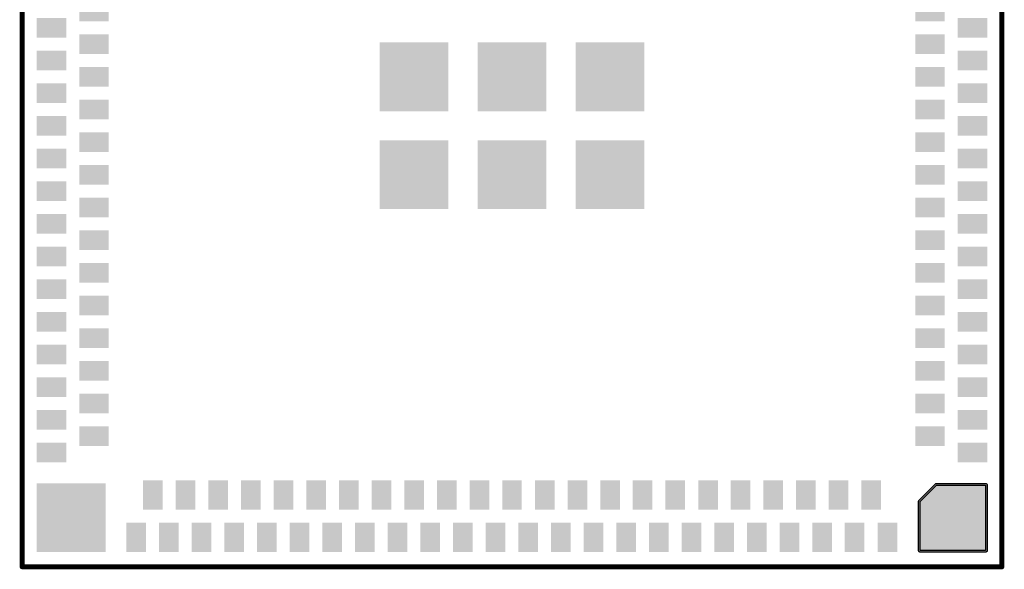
# Model space of a CAD drawing. Header units: inches. Extents: x 1.76 to 2.95, y 2.68 to 3.97.
# Tile 1 of 2: x 1.76 to 2.95, y 2.68 to 3.34. Entities that reach past the tile are written whole.
import ezdxf

# ---------------------------------------------------------------- set-up
doc = ezdxf.new("R2010")
doc.units = ezdxf.units.IN
doc.header["$MEASUREMENT"] = 0
for name, color, linetype in [('Keep-Out Layer', 6, 'Continuous'), ('Top Layer', 1, 'Continuous'), ('Top Overlay', 2, 'Continuous'), ('Top Paste', 8, 'Continuous'), ('Top Solder', 216, 'Continuous')]:
    doc.layers.add(name, color=color, linetype=linetype)

# ---------------------------------------------------------------- blocks, each defined once
blk = doc.blocks.new('MODULE_SU60_SOMC_1')
at = {"layer": 'Top Layer'}
for points in [[(-0.0689, 0.5394), (-0.0689, 0.5709), (-0.0492, 0.5709), (-0.0492, 0.5394)], [(-0.0295, 0.5394), (-0.0295, 0.5709), (-0.0098, 0.5709), (-0.0098, 0.5394)], [(0.0098, 0.5394), (0.0098, 0.5709), (0.0295, 0.5709), (0.0295, 0.5394)], [(0.0492, 0.5394), (0.0492, 0.5709), (0.0689, 0.5709), (0.0689, 0.5394)], [(0.0886, 0.5394), (0.0886, 0.5709), (0.1083, 0.5709), (0.1083, 0.5394)], [(0.128, 0.5394), (0.128, 0.5709), (0.1476, 0.5709), (0.1476, 0.5394)], [(0.1673, 0.5394), (0.1673, 0.5709), (0.187, 0.5709), (0.187, 0.5394)], [(0.2067, 0.5394), (0.2067, 0.5709), (0.2264, 0.5709), (0.2264, 0.5394)], [(0.2461, 0.5394), (0.2461, 0.5709), (0.2657, 0.5709), (0.2657, 0.5394)], [(0.2854, 0.5394), (0.2854, 0.5709), (0.3051, 0.5709), (0.3051, 0.5394)], [(0.3248, 0.5394), (0.3248, 0.5709), (0.3445, 0.5709), (0.3445, 0.5394)], [(0.3642, 0.5394), (0.3642, 0.5709), (0.3839, 0.5709), (0.3839, 0.5394)], [(0.4035, 0.5394), (0.4035, 0.5709), (0.4232, 0.5709), (0.4232, 0.5394)], [(0.4429, 0.5394), (0.4429, 0.5709), (0.4626, 0.5709), (0.4626, 0.5394)], [(0.5709, 0.4921), (0.5118, 0.4921), (0.4921, 0.5118), (0.4921, 0.5709), (0.5709, 0.5709)], [(-0.0492, 0.4882), (-0.0492, 0.5197), (-0.0295, 0.5197), (-0.0295, 0.4882)], [(-0.0098, 0.4882), (-0.0098, 0.5197), (0.0098, 0.5197), (0.0098, 0.4882)], [(0.0295, 0.4882), (0.0295, 0.5197), (0.0492, 0.5197), (0.0492, 0.4882)], [(0.0689, 0.4882), (0.0689, 0.5197), (0.0886, 0.5197), (0.0886, 0.4882)], [(0.1083, 0.4882), (0.1083, 0.5197), (0.128, 0.5197), (0.128, 0.4882)], [(0.1476, 0.4882), (0.1476, 0.5197), (0.1673, 0.5197), (0.1673, 0.4882)], [(0.187, 0.4882), (0.187, 0.5197), (0.2067, 0.5197), (0.2067, 0.4882)], [(0.2264, 0.4882), (0.2264, 0.5197), (0.2461, 0.5197), (0.2461, 0.4882)], [(0.2657, 0.4882), (0.2657, 0.5197), (0.2854, 0.5197), (0.2854, 0.4882)], [(0.3051, 0.4882), (0.3051, 0.5197), (0.3248, 0.5197), (0.3248, 0.4882)], [(0.3445, 0.4882), (0.3445, 0.5197), (0.3642, 0.5197), (0.3642, 0.4882)], [(0.3839, 0.4882), (0.3839, 0.5197), (0.4035, 0.5197), (0.4035, 0.4882)], [(0.4232, 0.4882), (0.4232, 0.5197), (0.4429, 0.5197), (0.4429, 0.4882)], [(0.5394, 0.4623), (0.5709, 0.4623), (0.5709, 0.4426), (0.5394, 0.4426)], [(0.4882, 0.4429), (0.5197, 0.4429), (0.5197, 0.4232), (0.4882, 0.4232)], [(0.5394, 0.4229), (0.5709, 0.4229), (0.5709, 0.4032), (0.5394, 0.4032)], [(0.4882, 0.4035), (0.5197, 0.4035), (0.5197, 0.3839), (0.4882, 0.3839)], [(0.5394, 0.3836), (0.5709, 0.3836), (0.5709, 0.3639), (0.5394, 0.3639)], [(0.4882, 0.3642), (0.5197, 0.3642), (0.5197, 0.3445), (0.4882, 0.3445)], [(0.5394, 0.3442), (0.5709, 0.3442), (0.5709, 0.3245), (0.5394, 0.3245)], [(0.4882, 0.3248), (0.5197, 0.3248), (0.5197, 0.3051), (0.4882, 0.3051)], [(0.5394, 0.3048), (0.5709, 0.3048), (0.5709, 0.2851), (0.5394, 0.2851)], [(0.4882, 0.2854), (0.5197, 0.2854), (0.5197, 0.2657), (0.4882, 0.2657)], [(0.5394, 0.2654), (0.5709, 0.2654), (0.5709, 0.2458), (0.5394, 0.2458)], [(0.4882, 0.2461), (0.5197, 0.2461), (0.5197, 0.2264), (0.4882, 0.2264)], [(0.5394, 0.2261), (0.5709, 0.2261), (0.5709, 0.2064), (0.5394, 0.2064)], [(0.4882, 0.2067), (0.5197, 0.2067), (0.5197, 0.187), (0.4882, 0.187)], [(0.5394, 0.1867), (0.5709, 0.1867), (0.5709, 0.167), (0.5394, 0.167)], [(0.4882, 0.1673), (0.5197, 0.1673), (0.5197, 0.1476), (0.4882, 0.1476)], [(-0.0394, 0.1575), (0.0394, 0.1575), (0.0394, 0.0787), (-0.0394, 0.0787)], [(0.0787, 0.1575), (0.1575, 0.1575), (0.1575, 0.0787), (0.0787, 0.0787)], [(0.5394, 0.1473), (0.5709, 0.1473), (0.5709, 0.1276), (0.5394, 0.1276)], [(0.4882, 0.128), (0.5197, 0.128), (0.5197, 0.1083), (0.4882, 0.1083)], [(0.5394, 0.108), (0.5709, 0.108), (0.5709, 0.0883), (0.5394, 0.0883)], [(0.4882, 0.0886), (0.5197, 0.0886), (0.5197, 0.0689), (0.4882, 0.0689)], [(0.5394, 0.0686), (0.5709, 0.0686), (0.5709, 0.0489), (0.5394, 0.0489)], [(0.4882, 0.0492), (0.5197, 0.0492), (0.5197, 0.0295), (0.4882, 0.0295)], [(-0.0394, 0.0394), (0.0394, 0.0394), (0.0394, -0.0394), (-0.0394, -0.0394)], [(0.0787, 0.0394), (0.1575, 0.0394), (0.1575, -0.0394), (0.0787, -0.0394)], [(0.5394, 0.0292), (0.5709, 0.0292), (0.5709, 0.0095), (0.5394, 0.0095)], [(0.4882, 0.0098), (0.5197, 0.0098), (0.5197, -0.0098), (0.4882, -0.0098)], [(0.5394, -0.0101), (0.5709, -0.0101), (0.5709, -0.0298), (0.5394, -0.0298)], [(0.4882, -0.0295), (0.5197, -0.0295), (0.5197, -0.0492), (0.4882, -0.0492)], [(0.5394, -0.0495), (0.5709, -0.0495), (0.5709, -0.0692), (0.5394, -0.0692)], [(0.4882, -0.0689), (0.5197, -0.0689), (0.5197, -0.0886), (0.4882, -0.0886)], [(-0.0394, -0.0787), (0.0394, -0.0787), (0.0394, -0.1575), (-0.0394, -0.1575)], [(0.0787, -0.0787), (0.1575, -0.0787), (0.1575, -0.1575), (0.0787, -0.1575)], [(0.5394, -0.0889), (0.5709, -0.0889), (0.5709, -0.1086), (0.5394, -0.1086)], [(0.4882, -0.1083), (0.5197, -0.1083), (0.5197, -0.128), (0.4882, -0.128)], [(0.5394, -0.1283), (0.5709, -0.1283), (0.5709, -0.1479), (0.5394, -0.1479)], [(0.4882, -0.1476), (0.5197, -0.1476), (0.5197, -0.1673), (0.4882, -0.1673)], [(0.5394, -0.1676), (0.5709, -0.1676), (0.5709, -0.1873), (0.5394, -0.1873)], [(0.4882, -0.187), (0.5197, -0.187), (0.5197, -0.2067), (0.4882, -0.2067)], [(0.5394, -0.207), (0.5709, -0.207), (0.5709, -0.2267), (0.5394, -0.2267)], [(0.4882, -0.2264), (0.5197, -0.2264), (0.5197, -0.2461), (0.4882, -0.2461)], [(0.5394, -0.2464), (0.5709, -0.2464), (0.5709, -0.2661), (0.5394, -0.2661)], [(0.4882, -0.2657), (0.5197, -0.2657), (0.5197, -0.2854), (0.4882, -0.2854)], [(0.5394, -0.2857), (0.5709, -0.2857), (0.5709, -0.3054), (0.5394, -0.3054)], [(0.4882, -0.3051), (0.5197, -0.3051), (0.5197, -0.3248), (0.4882, -0.3248)], [(0.5394, -0.3251), (0.5709, -0.3251), (0.5709, -0.3448), (0.5394, -0.3448)], [(0.4882, -0.3445), (0.5197, -0.3445), (0.5197, -0.3642), (0.4882, -0.3642)], [(0.5394, -0.3645), (0.5709, -0.3645), (0.5709, -0.3842), (0.5394, -0.3842)], [(0.4882, -0.3839), (0.5197, -0.3839), (0.5197, -0.4035), (0.4882, -0.4035)], [(0.5394, -0.4039), (0.5709, -0.4039), (0.5709, -0.4235), (0.5394, -0.4235)], [(0.4882, -0.4232), (0.5197, -0.4232), (0.5197, -0.4429), (0.4882, -0.4429)], [(0.5394, -0.4432), (0.5709, -0.4432), (0.5709, -0.4629), (0.5394, -0.4629)], [(-0.0492, -0.5197), (-0.0492, -0.4882), (-0.0295, -0.4882), (-0.0295, -0.5197)], [(-0.0098, -0.5197), (-0.0098, -0.4882), (0.0098, -0.4882), (0.0098, -0.5197)], [(0.0295, -0.5197), (0.0295, -0.4882), (0.0492, -0.4882), (0.0492, -0.5197)], [(0.0689, -0.5197), (0.0689, -0.4882), (0.0886, -0.4882), (0.0886, -0.5197)], [(0.1083, -0.5197), (0.1083, -0.4882), (0.128, -0.4882), (0.128, -0.5197)], [(0.1476, -0.5197), (0.1476, -0.4882), (0.1673, -0.4882), (0.1673, -0.5197)], [(0.187, -0.5197), (0.187, -0.4882), (0.2067, -0.4882), (0.2067, -0.5197)], [(0.2264, -0.5197), (0.2264, -0.4882), (0.2461, -0.4882), (0.2461, -0.5197)], [(0.2657, -0.5197), (0.2657, -0.4882), (0.2854, -0.4882), (0.2854, -0.5197)], [(0.3051, -0.5197), (0.3051, -0.4882), (0.3248, -0.4882), (0.3248, -0.5197)], [(0.3445, -0.5197), (0.3445, -0.4882), (0.3642, -0.4882), (0.3642, -0.5197)], [(0.3839, -0.5197), (0.3839, -0.4882), (0.4035, -0.4882), (0.4035, -0.5197)], [(0.4232, -0.5197), (0.4232, -0.4882), (0.4429, -0.4882), (0.4429, -0.5197)], [(0.4921, -0.4921), (0.5709, -0.4921), (0.5709, -0.5709), (0.4921, -0.5709)], [(-0.0689, -0.5709), (-0.0689, -0.5394), (-0.0492, -0.5394), (-0.0492, -0.5709)], [(-0.0295, -0.5709), (-0.0295, -0.5394), (-0.0098, -0.5394), (-0.0098, -0.5709)], [(0.0098, -0.5709), (0.0098, -0.5394), (0.0295, -0.5394), (0.0295, -0.5709)], [(0.0492, -0.5709), (0.0492, -0.5394), (0.0689, -0.5394), (0.0689, -0.5709)], [(0.0886, -0.5709), (0.0886, -0.5394), (0.1083, -0.5394), (0.1083, -0.5709)], [(0.128, -0.5709), (0.128, -0.5394), (0.1476, -0.5394), (0.1476, -0.5709)], [(0.1673, -0.5709), (0.1673, -0.5394), (0.187, -0.5394), (0.187, -0.5709)], [(0.2067, -0.5709), (0.2067, -0.5394), (0.2264, -0.5394), (0.2264, -0.5709)], [(0.2461, -0.5709), (0.2461, -0.5394), (0.2657, -0.5394), (0.2657, -0.5709)], [(0.2854, -0.5709), (0.2854, -0.5394), (0.3051, -0.5394), (0.3051, -0.5709)], [(0.3248, -0.5709), (0.3248, -0.5394), (0.3445, -0.5394), (0.3445, -0.5709)], [(0.3642, -0.5709), (0.3642, -0.5394), (0.3839, -0.5394), (0.3839, -0.5709)], [(0.4035, -0.5709), (0.4035, -0.5394), (0.4232, -0.5394), (0.4232, -0.5709)], [(0.4429, -0.5709), (0.4429, -0.5394), (0.4626, -0.5394), (0.4626, -0.5709)]]:
    blk.add_hatch(color=1, dxfattribs=at).paths.add_polyline_path(points)
at = {"layer": 'Top Paste'}
for points in [[(-0.0689, 0.5394), (-0.0689, 0.5709), (-0.0492, 0.5709), (-0.0492, 0.5394)], [(-0.0295, 0.5394), (-0.0295, 0.5709), (-0.0098, 0.5709), (-0.0098, 0.5394)], [(0.0098, 0.5394), (0.0098, 0.5709), (0.0295, 0.5709), (0.0295, 0.5394)], [(0.0492, 0.5394), (0.0492, 0.5709), (0.0689, 0.5709), (0.0689, 0.5394)], [(0.0886, 0.5394), (0.0886, 0.5709), (0.1083, 0.5709), (0.1083, 0.5394)], [(0.128, 0.5394), (0.128, 0.5709), (0.1476, 0.5709), (0.1476, 0.5394)], [(0.1673, 0.5394), (0.1673, 0.5709), (0.187, 0.5709), (0.187, 0.5394)], [(0.2067, 0.5394), (0.2067, 0.5709), (0.2264, 0.5709), (0.2264, 0.5394)], [(0.2461, 0.5394), (0.2461, 0.5709), (0.2657, 0.5709), (0.2657, 0.5394)], [(0.2854, 0.5394), (0.2854, 0.5709), (0.3051, 0.5709), (0.3051, 0.5394)], [(0.3248, 0.5394), (0.3248, 0.5709), (0.3445, 0.5709), (0.3445, 0.5394)], [(0.3642, 0.5394), (0.3642, 0.5709), (0.3839, 0.5709), (0.3839, 0.5394)], [(0.4035, 0.5394), (0.4035, 0.5709), (0.4232, 0.5709), (0.4232, 0.5394)], [(0.4429, 0.5394), (0.4429, 0.5709), (0.4626, 0.5709), (0.4626, 0.5394)], [(0.5709, 0.4921), (0.5118, 0.4921), (0.4921, 0.5118), (0.4921, 0.5709), (0.5709, 0.5709)], [(-0.0492, 0.4882), (-0.0492, 0.5197), (-0.0295, 0.5197), (-0.0295, 0.4882)], [(-0.0098, 0.4882), (-0.0098, 0.5197), (0.0098, 0.5197), (0.0098, 0.4882)], [(0.0295, 0.4882), (0.0295, 0.5197), (0.0492, 0.5197), (0.0492, 0.4882)], [(0.0689, 0.4882), (0.0689, 0.5197), (0.0886, 0.5197), (0.0886, 0.4882)], [(0.1083, 0.4882), (0.1083, 0.5197), (0.128, 0.5197), (0.128, 0.4882)], [(0.1476, 0.4882), (0.1476, 0.5197), (0.1673, 0.5197), (0.1673, 0.4882)], [(0.187, 0.4882), (0.187, 0.5197), (0.2067, 0.5197), (0.2067, 0.4882)], [(0.2264, 0.4882), (0.2264, 0.5197), (0.2461, 0.5197), (0.2461, 0.4882)], [(0.2657, 0.4882), (0.2657, 0.5197), (0.2854, 0.5197), (0.2854, 0.4882)], [(0.3051, 0.4882), (0.3051, 0.5197), (0.3248, 0.5197), (0.3248, 0.4882)], [(0.3445, 0.4882), (0.3445, 0.5197), (0.3642, 0.5197), (0.3642, 0.4882)], [(0.3839, 0.4882), (0.3839, 0.5197), (0.4035, 0.5197), (0.4035, 0.4882)], [(0.4232, 0.4882), (0.4232, 0.5197), (0.4429, 0.5197), (0.4429, 0.4882)], [(0.5394, 0.4623), (0.5709, 0.4623), (0.5709, 0.4426), (0.5394, 0.4426)], [(0.4882, 0.4429), (0.5197, 0.4429), (0.5197, 0.4232), (0.4882, 0.4232)], [(0.5394, 0.4229), (0.5709, 0.4229), (0.5709, 0.4032), (0.5394, 0.4032)], [(0.4882, 0.4035), (0.5197, 0.4035), (0.5197, 0.3839), (0.4882, 0.3839)], [(0.5394, 0.3836), (0.5709, 0.3836), (0.5709, 0.3639), (0.5394, 0.3639)], [(0.4882, 0.3642), (0.5197, 0.3642), (0.5197, 0.3445), (0.4882, 0.3445)], [(0.5394, 0.3442), (0.5709, 0.3442), (0.5709, 0.3245), (0.5394, 0.3245)], [(0.4882, 0.3248), (0.5197, 0.3248), (0.5197, 0.3051), (0.4882, 0.3051)], [(0.5394, 0.3048), (0.5709, 0.3048), (0.5709, 0.2851), (0.5394, 0.2851)], [(0.4882, 0.2854), (0.5197, 0.2854), (0.5197, 0.2657), (0.4882, 0.2657)], [(0.5394, 0.2654), (0.5709, 0.2654), (0.5709, 0.2458), (0.5394, 0.2458)], [(0.4882, 0.2461), (0.5197, 0.2461), (0.5197, 0.2264), (0.4882, 0.2264)], [(0.5394, 0.2261), (0.5709, 0.2261), (0.5709, 0.2064), (0.5394, 0.2064)], [(0.4882, 0.2067), (0.5197, 0.2067), (0.5197, 0.187), (0.4882, 0.187)], [(0.5394, 0.1867), (0.5709, 0.1867), (0.5709, 0.167), (0.5394, 0.167)], [(0.4882, 0.1673), (0.5197, 0.1673), (0.5197, 0.1476), (0.4882, 0.1476)], [(-0.0394, 0.1575), (0.0394, 0.1575), (0.0394, 0.0787), (-0.0394, 0.0787)], [(0.0787, 0.1575), (0.1575, 0.1575), (0.1575, 0.0787), (0.0787, 0.0787)], [(0.5394, 0.1473), (0.5709, 0.1473), (0.5709, 0.1276), (0.5394, 0.1276)], [(0.4882, 0.128), (0.5197, 0.128), (0.5197, 0.1083), (0.4882, 0.1083)], [(0.5394, 0.108), (0.5709, 0.108), (0.5709, 0.0883), (0.5394, 0.0883)], [(0.4882, 0.0886), (0.5197, 0.0886), (0.5197, 0.0689), (0.4882, 0.0689)], [(0.5394, 0.0686), (0.5709, 0.0686), (0.5709, 0.0489), (0.5394, 0.0489)], [(0.4882, 0.0492), (0.5197, 0.0492), (0.5197, 0.0295), (0.4882, 0.0295)], [(-0.0394, 0.0394), (0.0394, 0.0394), (0.0394, -0.0394), (-0.0394, -0.0394)], [(0.0787, 0.0394), (0.1575, 0.0394), (0.1575, -0.0394), (0.0787, -0.0394)], [(0.5394, 0.0292), (0.5709, 0.0292), (0.5709, 0.0095), (0.5394, 0.0095)], [(0.4882, 0.0098), (0.5197, 0.0098), (0.5197, -0.0098), (0.4882, -0.0098)], [(0.5394, -0.0101), (0.5709, -0.0101), (0.5709, -0.0298), (0.5394, -0.0298)], [(0.4882, -0.0295), (0.5197, -0.0295), (0.5197, -0.0492), (0.4882, -0.0492)], [(0.5394, -0.0495), (0.5709, -0.0495), (0.5709, -0.0692), (0.5394, -0.0692)], [(0.4882, -0.0689), (0.5197, -0.0689), (0.5197, -0.0886), (0.4882, -0.0886)], [(-0.0394, -0.0787), (0.0394, -0.0787), (0.0394, -0.1575), (-0.0394, -0.1575)], [(0.0787, -0.0787), (0.1575, -0.0787), (0.1575, -0.1575), (0.0787, -0.1575)], [(0.5394, -0.0889), (0.5709, -0.0889), (0.5709, -0.1086), (0.5394, -0.1086)], [(0.4882, -0.1083), (0.5197, -0.1083), (0.5197, -0.128), (0.4882, -0.128)], [(0.5394, -0.1283), (0.5709, -0.1283), (0.5709, -0.1479), (0.5394, -0.1479)], [(0.4882, -0.1476), (0.5197, -0.1476), (0.5197, -0.1673), (0.4882, -0.1673)], [(0.5394, -0.1676), (0.5709, -0.1676), (0.5709, -0.1873), (0.5394, -0.1873)], [(0.4882, -0.187), (0.5197, -0.187), (0.5197, -0.2067), (0.4882, -0.2067)], [(0.5394, -0.207), (0.5709, -0.207), (0.5709, -0.2267), (0.5394, -0.2267)], [(0.4882, -0.2264), (0.5197, -0.2264), (0.5197, -0.2461), (0.4882, -0.2461)], [(0.5394, -0.2464), (0.5709, -0.2464), (0.5709, -0.2661), (0.5394, -0.2661)], [(0.4882, -0.2657), (0.5197, -0.2657), (0.5197, -0.2854), (0.4882, -0.2854)], [(0.5394, -0.2857), (0.5709, -0.2857), (0.5709, -0.3054), (0.5394, -0.3054)], [(0.4882, -0.3051), (0.5197, -0.3051), (0.5197, -0.3248), (0.4882, -0.3248)], [(0.5394, -0.3251), (0.5709, -0.3251), (0.5709, -0.3448), (0.5394, -0.3448)], [(0.4882, -0.3445), (0.5197, -0.3445), (0.5197, -0.3642), (0.4882, -0.3642)], [(0.5394, -0.3645), (0.5709, -0.3645), (0.5709, -0.3842), (0.5394, -0.3842)], [(0.4882, -0.3839), (0.5197, -0.3839), (0.5197, -0.4035), (0.4882, -0.4035)], [(0.5394, -0.4039), (0.5709, -0.4039), (0.5709, -0.4235), (0.5394, -0.4235)], [(0.4882, -0.4232), (0.5197, -0.4232), (0.5197, -0.4429), (0.4882, -0.4429)], [(0.5394, -0.4432), (0.5709, -0.4432), (0.5709, -0.4629), (0.5394, -0.4629)], [(-0.0492, -0.5197), (-0.0492, -0.4882), (-0.0295, -0.4882), (-0.0295, -0.5197)], [(-0.0098, -0.5197), (-0.0098, -0.4882), (0.0098, -0.4882), (0.0098, -0.5197)], [(0.0295, -0.5197), (0.0295, -0.4882), (0.0492, -0.4882), (0.0492, -0.5197)], [(0.0689, -0.5197), (0.0689, -0.4882), (0.0886, -0.4882), (0.0886, -0.5197)], [(0.1083, -0.5197), (0.1083, -0.4882), (0.128, -0.4882), (0.128, -0.5197)], [(0.1476, -0.5197), (0.1476, -0.4882), (0.1673, -0.4882), (0.1673, -0.5197)], [(0.187, -0.5197), (0.187, -0.4882), (0.2067, -0.4882), (0.2067, -0.5197)], [(0.2264, -0.5197), (0.2264, -0.4882), (0.2461, -0.4882), (0.2461, -0.5197)], [(0.2657, -0.5197), (0.2657, -0.4882), (0.2854, -0.4882), (0.2854, -0.5197)], [(0.3051, -0.5197), (0.3051, -0.4882), (0.3248, -0.4882), (0.3248, -0.5197)], [(0.3445, -0.5197), (0.3445, -0.4882), (0.3642, -0.4882), (0.3642, -0.5197)], [(0.3839, -0.5197), (0.3839, -0.4882), (0.4035, -0.4882), (0.4035, -0.5197)], [(0.4232, -0.5197), (0.4232, -0.4882), (0.4429, -0.4882), (0.4429, -0.5197)], [(0.4921, -0.4921), (0.5709, -0.4921), (0.5709, -0.5709), (0.4921, -0.5709)], [(-0.0689, -0.5709), (-0.0689, -0.5394), (-0.0492, -0.5394), (-0.0492, -0.5709)], [(-0.0295, -0.5709), (-0.0295, -0.5394), (-0.0098, -0.5394), (-0.0098, -0.5709)], [(0.0098, -0.5709), (0.0098, -0.5394), (0.0295, -0.5394), (0.0295, -0.5709)], [(0.0492, -0.5709), (0.0492, -0.5394), (0.0689, -0.5394), (0.0689, -0.5709)], [(0.0886, -0.5709), (0.0886, -0.5394), (0.1083, -0.5394), (0.1083, -0.5709)], [(0.128, -0.5709), (0.128, -0.5394), (0.1476, -0.5394), (0.1476, -0.5709)], [(0.1673, -0.5709), (0.1673, -0.5394), (0.187, -0.5394), (0.187, -0.5709)], [(0.2067, -0.5709), (0.2067, -0.5394), (0.2264, -0.5394), (0.2264, -0.5709)], [(0.2461, -0.5709), (0.2461, -0.5394), (0.2657, -0.5394), (0.2657, -0.5709)], [(0.2854, -0.5709), (0.2854, -0.5394), (0.3051, -0.5394), (0.3051, -0.5709)], [(0.3248, -0.5709), (0.3248, -0.5394), (0.3445, -0.5394), (0.3445, -0.5709)], [(0.3642, -0.5709), (0.3642, -0.5394), (0.3839, -0.5394), (0.3839, -0.5709)], [(0.4035, -0.5709), (0.4035, -0.5394), (0.4232, -0.5394), (0.4232, -0.5709)], [(0.4429, -0.5709), (0.4429, -0.5394), (0.4626, -0.5394), (0.4626, -0.5709)]]:
    blk.add_hatch(color=8, dxfattribs=at).paths.add_polyline_path(points)
at = {"layer": 'Top Solder'}
for points in [[(-0.0709, 0.5374), (-0.0709, 0.5729), (-0.0472, 0.5729), (-0.0472, 0.5374)], [(-0.0315, 0.5374), (-0.0315, 0.5729), (-0.0078, 0.5729), (-0.0078, 0.5374)], [(0.0078, 0.5374), (0.0078, 0.5729), (0.0315, 0.5729), (0.0315, 0.5374)], [(0.0472, 0.5374), (0.0472, 0.5729), (0.0709, 0.5729), (0.0709, 0.5374)], [(0.0866, 0.5374), (0.0866, 0.5729), (0.1103, 0.5729), (0.1103, 0.5374)], [(0.126, 0.5374), (0.126, 0.5729), (0.1496, 0.5729), (0.1496, 0.5374)], [(0.1653, 0.5374), (0.1653, 0.5729), (0.189, 0.5729), (0.189, 0.5374)], [(0.2047, 0.5374), (0.2047, 0.5729), (0.2284, 0.5729), (0.2284, 0.5374)], [(0.2441, 0.5374), (0.2441, 0.5729), (0.2677, 0.5729), (0.2677, 0.5374)], [(0.2834, 0.5374), (0.2834, 0.5729), (0.3071, 0.5729), (0.3071, 0.5374)], [(0.3228, 0.5374), (0.3228, 0.5729), (0.3465, 0.5729), (0.3465, 0.5374)], [(0.3622, 0.5374), (0.3622, 0.5729), (0.3859, 0.5729), (0.3859, 0.5374)], [(0.4015, 0.5374), (0.4015, 0.5729), (0.4252, 0.5729), (0.4252, 0.5374)], [(0.4409, 0.5374), (0.4409, 0.5729), (0.4646, 0.5729), (0.4646, 0.5374)], [(0.4902, 0.5713), (0.4903, 0.5716), (0.4905, 0.572), (0.4907, 0.5723), (0.491, 0.5725), (0.4914, 0.5727), (0.4917, 0.5728), (0.4921, 0.5729), (0.5709, 0.5729), (0.5713, 0.5728), (0.5716, 0.5727), (0.572, 0.5725), (0.5723, 0.5723), (0.5725, 0.572), (0.5727, 0.5716), (0.5728, 0.5713), (0.5729, 0.5709), (0.5729, 0.4921), (0.5728, 0.4917), (0.5727, 0.4914), (0.5725, 0.491), (0.5723, 0.4907), (0.572, 0.4905), (0.5716, 0.4903), (0.5713, 0.4902), (0.5709, 0.4901), (0.5118, 0.4901), (0.5114, 0.4902), (0.511, 0.4903), (0.5107, 0.4905), (0.5104, 0.4907), (0.4907, 0.5104), (0.4905, 0.5107), (0.4903, 0.511), (0.4902, 0.5114), (0.4901, 0.5118), (0.4901, 0.5709)], [(-0.0906, 0.4862), (-0.0906, 0.5217), (-0.0669, 0.5217), (-0.0669, 0.4862)], [(-0.0512, 0.4862), (-0.0512, 0.5217), (-0.0275, 0.5217), (-0.0275, 0.4862)], [(-0.0118, 0.4862), (-0.0118, 0.5217), (0.0118, 0.5217), (0.0118, 0.4862)], [(0.0275, 0.4862), (0.0275, 0.5217), (0.0512, 0.5217), (0.0512, 0.4862)], [(0.0669, 0.4862), (0.0669, 0.5217), (0.0906, 0.5217), (0.0906, 0.4862)], [(0.1063, 0.4862), (0.1063, 0.5217), (0.13, 0.5217), (0.13, 0.4862)], [(0.1456, 0.4862), (0.1456, 0.5217), (0.1693, 0.5217), (0.1693, 0.4862)], [(0.185, 0.4862), (0.185, 0.5217), (0.2087, 0.5217), (0.2087, 0.4862)], [(0.2244, 0.4862), (0.2244, 0.5217), (0.2481, 0.5217), (0.2481, 0.4862)], [(0.2637, 0.4862), (0.2637, 0.5217), (0.2874, 0.5217), (0.2874, 0.4862)], [(0.3031, 0.4862), (0.3031, 0.5217), (0.3268, 0.5217), (0.3268, 0.4862)], [(0.3425, 0.4862), (0.3425, 0.5217), (0.3662, 0.5217), (0.3662, 0.4862)], [(0.3819, 0.4862), (0.3819, 0.5217), (0.4055, 0.5217), (0.4055, 0.4862)], [(0.4212, 0.4862), (0.4212, 0.5217), (0.4449, 0.5217), (0.4449, 0.4862)], [(0.5374, 0.4643), (0.5729, 0.4643), (0.5729, 0.4406), (0.5374, 0.4406)], [(0.4862, 0.4449), (0.5217, 0.4449), (0.5217, 0.4212), (0.4862, 0.4212)], [(0.5374, 0.4249), (0.5729, 0.4249), (0.5729, 0.4012), (0.5374, 0.4012)], [(0.4862, 0.4055), (0.5217, 0.4055), (0.5217, 0.3819), (0.4862, 0.3819)], [(0.5374, 0.3856), (0.5729, 0.3856), (0.5729, 0.3619), (0.5374, 0.3619)], [(0.4862, 0.3662), (0.5217, 0.3662), (0.5217, 0.3425), (0.4862, 0.3425)], [(0.5374, 0.3462), (0.5729, 0.3462), (0.5729, 0.3225), (0.5374, 0.3225)], [(0.4862, 0.3268), (0.5217, 0.3268), (0.5217, 0.3031), (0.4862, 0.3031)], [(0.5374, 0.3068), (0.5729, 0.3068), (0.5729, 0.2831), (0.5374, 0.2831)], [(0.4862, 0.2874), (0.5217, 0.2874), (0.5217, 0.2637), (0.4862, 0.2637)], [(0.5374, 0.2674), (0.5729, 0.2674), (0.5729, 0.2438), (0.5374, 0.2438)], [(0.4862, 0.2481), (0.5217, 0.2481), (0.5217, 0.2244), (0.4862, 0.2244)], [(0.5374, 0.2281), (0.5729, 0.2281), (0.5729, 0.2044), (0.5374, 0.2044)], [(0.4862, 0.2087), (0.5217, 0.2087), (0.5217, 0.185), (0.4862, 0.185)], [(0.5374, 0.1887), (0.5729, 0.1887), (0.5729, 0.165), (0.5374, 0.165)], [(0.4862, 0.1693), (0.5217, 0.1693), (0.5217, 0.1456), (0.4862, 0.1456)], [(-0.0414, 0.1595), (0.0414, 0.1595), (0.0414, 0.0767), (-0.0414, 0.0767)], [(0.0767, 0.1595), (0.1595, 0.1595), (0.1595, 0.0767), (0.0767, 0.0767)], [(0.5374, 0.1493), (0.5729, 0.1493), (0.5729, 0.1256), (0.5374, 0.1256)], [(0.4862, 0.13), (0.5217, 0.13), (0.5217, 0.1063), (0.4862, 0.1063)], [(0.5374, 0.11), (0.5729, 0.11), (0.5729, 0.0863), (0.5374, 0.0863)], [(0.4862, 0.0906), (0.5217, 0.0906), (0.5217, 0.0669), (0.4862, 0.0669)], [(0.5374, 0.0706), (0.5729, 0.0706), (0.5729, 0.0469), (0.5374, 0.0469)], [(0.4862, 0.0512), (0.5217, 0.0512), (0.5217, 0.0275), (0.4862, 0.0275)], [(-0.0414, 0.0414), (0.0414, 0.0414), (0.0414, -0.0414), (-0.0414, -0.0414)], [(0.0767, 0.0414), (0.1595, 0.0414), (0.1595, -0.0414), (0.0767, -0.0414)], [(0.5374, 0.0312), (0.5729, 0.0312), (0.5729, 0.0075), (0.5374, 0.0075)], [(0.4862, 0.0118), (0.5217, 0.0118), (0.5217, -0.0118), (0.4862, -0.0118)], [(0.5374, -0.0081), (0.5729, -0.0081), (0.5729, -0.0318), (0.5374, -0.0318)], [(0.4862, -0.0275), (0.5217, -0.0275), (0.5217, -0.0512), (0.4862, -0.0512)], [(0.5374, -0.0475), (0.5729, -0.0475), (0.5729, -0.0712), (0.5374, -0.0712)], [(0.4862, -0.0669), (0.5217, -0.0669), (0.5217, -0.0906), (0.4862, -0.0906)], [(-0.0414, -0.0767), (0.0414, -0.0767), (0.0414, -0.1595), (-0.0414, -0.1595)], [(0.0767, -0.0767), (0.1595, -0.0767), (0.1595, -0.1595), (0.0767, -0.1595)], [(0.5374, -0.0869), (0.5729, -0.0869), (0.5729, -0.1106), (0.5374, -0.1106)], [(0.4862, -0.1063), (0.5217, -0.1063), (0.5217, -0.13), (0.4862, -0.13)], [(0.5374, -0.1263), (0.5729, -0.1263), (0.5729, -0.1499), (0.5374, -0.1499)], [(0.4862, -0.1456), (0.5217, -0.1456), (0.5217, -0.1693), (0.4862, -0.1693)], [(0.5374, -0.1656), (0.5729, -0.1656), (0.5729, -0.1893), (0.5374, -0.1893)], [(0.4862, -0.185), (0.5217, -0.185), (0.5217, -0.2087), (0.4862, -0.2087)], [(0.5374, -0.205), (0.5729, -0.205), (0.5729, -0.2287), (0.5374, -0.2287)], [(0.4862, -0.2244), (0.5217, -0.2244), (0.5217, -0.2481), (0.4862, -0.2481)], [(0.5374, -0.2444), (0.5729, -0.2444), (0.5729, -0.2681), (0.5374, -0.2681)], [(0.4862, -0.2637), (0.5217, -0.2637), (0.5217, -0.2874), (0.4862, -0.2874)], [(0.5374, -0.2837), (0.5729, -0.2837), (0.5729, -0.3074), (0.5374, -0.3074)], [(0.4862, -0.3031), (0.5217, -0.3031), (0.5217, -0.3268), (0.4862, -0.3268)], [(0.5374, -0.3231), (0.5729, -0.3231), (0.5729, -0.3468), (0.5374, -0.3468)], [(0.4862, -0.3425), (0.5217, -0.3425), (0.5217, -0.3662), (0.4862, -0.3662)], [(0.5374, -0.3625), (0.5729, -0.3625), (0.5729, -0.3862), (0.5374, -0.3862)], [(0.4862, -0.3819), (0.5217, -0.3819), (0.5217, -0.4055), (0.4862, -0.4055)], [(0.5374, -0.4019), (0.5729, -0.4019), (0.5729, -0.4255), (0.5374, -0.4255)], [(0.4862, -0.4212), (0.5217, -0.4212), (0.5217, -0.4449), (0.4862, -0.4449)], [(0.5374, -0.4412), (0.5729, -0.4412), (0.5729, -0.4649), (0.5374, -0.4649)], [(-0.0906, -0.5217), (-0.0906, -0.4862), (-0.0669, -0.4862), (-0.0669, -0.5217)], [(-0.0512, -0.5217), (-0.0512, -0.4862), (-0.0275, -0.4862), (-0.0275, -0.5217)], [(-0.0118, -0.5217), (-0.0118, -0.4862), (0.0118, -0.4862), (0.0118, -0.5217)], [(0.0275, -0.5217), (0.0275, -0.4862), (0.0512, -0.4862), (0.0512, -0.5217)], [(0.0669, -0.5217), (0.0669, -0.4862), (0.0906, -0.4862), (0.0906, -0.5217)], [(0.1063, -0.5217), (0.1063, -0.4862), (0.13, -0.4862), (0.13, -0.5217)], [(0.1456, -0.5217), (0.1456, -0.4862), (0.1693, -0.4862), (0.1693, -0.5217)], [(0.185, -0.5217), (0.185, -0.4862), (0.2087, -0.4862), (0.2087, -0.5217)], [(0.2244, -0.5217), (0.2244, -0.4862), (0.2481, -0.4862), (0.2481, -0.5217)], [(0.2637, -0.5217), (0.2637, -0.4862), (0.2874, -0.4862), (0.2874, -0.5217)], [(0.3031, -0.5217), (0.3031, -0.4862), (0.3268, -0.4862), (0.3268, -0.5217)], [(0.3425, -0.5217), (0.3425, -0.4862), (0.3662, -0.4862), (0.3662, -0.5217)], [(0.3819, -0.5217), (0.3819, -0.4862), (0.4055, -0.4862), (0.4055, -0.5217)], [(0.4212, -0.5217), (0.4212, -0.4862), (0.4449, -0.4862), (0.4449, -0.5217)], [(0.4901, -0.4901), (0.5729, -0.4901), (0.5729, -0.5729), (0.4901, -0.5729)], [(-0.0709, -0.5729), (-0.0709, -0.5374), (-0.0472, -0.5374), (-0.0472, -0.5729)], [(-0.0315, -0.5729), (-0.0315, -0.5374), (-0.0078, -0.5374), (-0.0078, -0.5729)], [(0.0078, -0.5729), (0.0078, -0.5374), (0.0315, -0.5374), (0.0315, -0.5729)], [(0.0472, -0.5729), (0.0472, -0.5374), (0.0709, -0.5374), (0.0709, -0.5729)], [(0.0866, -0.5729), (0.0866, -0.5374), (0.1103, -0.5374), (0.1103, -0.5729)], [(0.126, -0.5729), (0.126, -0.5374), (0.1496, -0.5374), (0.1496, -0.5729)], [(0.1653, -0.5729), (0.1653, -0.5374), (0.189, -0.5374), (0.189, -0.5729)], [(0.2047, -0.5729), (0.2047, -0.5374), (0.2284, -0.5374), (0.2284, -0.5729)], [(0.2441, -0.5729), (0.2441, -0.5374), (0.2677, -0.5374), (0.2677, -0.5729)], [(0.2834, -0.5729), (0.2834, -0.5374), (0.3071, -0.5374), (0.3071, -0.5729)], [(0.3228, -0.5729), (0.3228, -0.5374), (0.3465, -0.5374), (0.3465, -0.5729)], [(0.3622, -0.5729), (0.3622, -0.5374), (0.3859, -0.5374), (0.3859, -0.5729)], [(0.4015, -0.5729), (0.4015, -0.5374), (0.4252, -0.5374), (0.4252, -0.5729)], [(0.4409, -0.5729), (0.4409, -0.5374), (0.4646, -0.5374), (0.4646, -0.5729)]]:
    blk.add_hatch(color=216, dxfattribs=at).paths.add_polyline_path(points)
at = {"layer": 'Top Layer'}
for p, q in [((0.4921, 0.5118), (0.4921, 0.5709)), ((0.4921, 0.5709), (0.5709, 0.5709)), ((0.5709, 0.5709), (0.5709, 0.5709)), ((0.5709, 0.5709), (0.5709, 0.4921)), ((0.5118, 0.4921), (0.4921, 0.5118)), ((0.5709, 0.4921), (0.5118, 0.4921))]:
    blk.add_line(p, q, dxfattribs=at)
at = {"layer": 'Top Overlay', "const_width": 0.00591}
for points in [[(-0.5906, 0.5906), (0.5906, 0.5906)], [(0.5906, -0.5906), (0.5906, 0.5906)], [(-0.5906, -0.5906), (0.5906, -0.5906)]]:
    blk.add_lwpolyline(points, dxfattribs=at)
at = {"layer": 'Top Overlay', "const_width": 0.00296}
for points in [[(0.5891, 0.5906, 1), (0.592, 0.5906, 1)], [(0.5891, 0.5906, 1), (0.592, 0.5906, 1)], [(0.5891, -0.5906, 1), (0.592, -0.5906, 1)], [(0.5891, -0.5906, 1), (0.592, -0.5906, 1)]]:
    blk.add_lwpolyline(points, format="xyb", close=True, dxfattribs=at)
at = {"layer": 'Top Paste'}
for p, q in [((0.4921, 0.5118), (0.4921, 0.5709)), ((0.4921, 0.5709), (0.5709, 0.5709)), ((0.5709, 0.5709), (0.5709, 0.5709)), ((0.5709, 0.5709), (0.5709, 0.4921)), ((0.5118, 0.4921), (0.4921, 0.5118)), ((0.5709, 0.4921), (0.5118, 0.4921))]:
    blk.add_line(p, q, dxfattribs=at)
at = {"layer": 'Top Solder'}
for p, q in [((0.4901, 0.5709), (0.4902, 0.5713)), ((0.4901, 0.5118), (0.4901, 0.5709)), ((0.4902, 0.5713), (0.4903, 0.5716)), ((0.4903, 0.5716), (0.4905, 0.572)), ((0.4905, 0.572), (0.4907, 0.5723)), ((0.4907, 0.5723), (0.491, 0.5725)), ((0.491, 0.5725), (0.4914, 0.5727)), ((0.4914, 0.5727), (0.4917, 0.5728)), ((0.4917, 0.5728), (0.4921, 0.5729)), ((0.4921, 0.5729), (0.5709, 0.5729)), ((0.5709, 0.5729), (0.5713, 0.5728)), ((0.5713, 0.5728), (0.5716, 0.5727)), ((0.5716, 0.5727), (0.572, 0.5725)), ((0.572, 0.5725), (0.5723, 0.5723)), ((0.5723, 0.5723), (0.5725, 0.572)), ((0.5725, 0.572), (0.5727, 0.5716)), ((0.5727, 0.5716), (0.5728, 0.5713)), ((0.5728, 0.5713), (0.5729, 0.5709)), ((0.5729, 0.5709), (0.5729, 0.4921)), ((0.4902, 0.5114), (0.4901, 0.5118)), ((0.4903, 0.511), (0.4902, 0.5114)), ((0.4905, 0.5107), (0.4903, 0.511)), ((0.4907, 0.5104), (0.4905, 0.5107)), ((0.5104, 0.4907), (0.4907, 0.5104)), ((0.5107, 0.4905), (0.5104, 0.4907)), ((0.511, 0.4903), (0.5107, 0.4905)), ((0.5114, 0.4902), (0.511, 0.4903)), ((0.5118, 0.4901), (0.5114, 0.4902)), ((0.5709, 0.4901), (0.5118, 0.4901)), ((0.5713, 0.4902), (0.5709, 0.4901)), ((0.5716, 0.4903), (0.5713, 0.4902)), ((0.572, 0.4905), (0.5716, 0.4903)), ((0.5723, 0.4907), (0.572, 0.4905)), ((0.5725, 0.491), (0.5723, 0.4907)), ((0.5727, 0.4914), (0.5725, 0.491)), ((0.5728, 0.4917), (0.5727, 0.4914)), ((0.5729, 0.4921), (0.5728, 0.4917))]:
    blk.add_line(p, q, dxfattribs=at)

msp = doc.modelspace()

# ---------------------------------------------------------------- linework, layer by layer
at = {"layer": 'Keep-Out Layer', "const_width": 0.004}
for points in [[(1.765, 2.685), (1.765, 3.8661)], [(2.9461, 2.685), (2.9461, 3.8661)], [(1.765, 2.685), (2.9461, 2.685)]]:
    msp.add_lwpolyline(points, dxfattribs=at)
at = {"layer": 'Keep-Out Layer', "const_width": 0.002}
for points in [[(1.764, 2.685, 1), (1.766, 2.685, 1)], [(1.764, 2.685, 1), (1.766, 2.685, 1)], [(2.9451, 2.685, 1), (2.9471, 2.685, 1)], [(2.9451, 2.685, 1), (2.9471, 2.685, 1)]]:
    msp.add_lwpolyline(points, format="xyb", close=True, dxfattribs=at)

# ---------------------------------------------------------------- block references
at = {"rotation": 270}
msp.add_blockref('MODULE_SU60_SOMC_1', (2.3556, 3.2756), dxfattribs=at)

doc.saveas('drawing.dxf')
